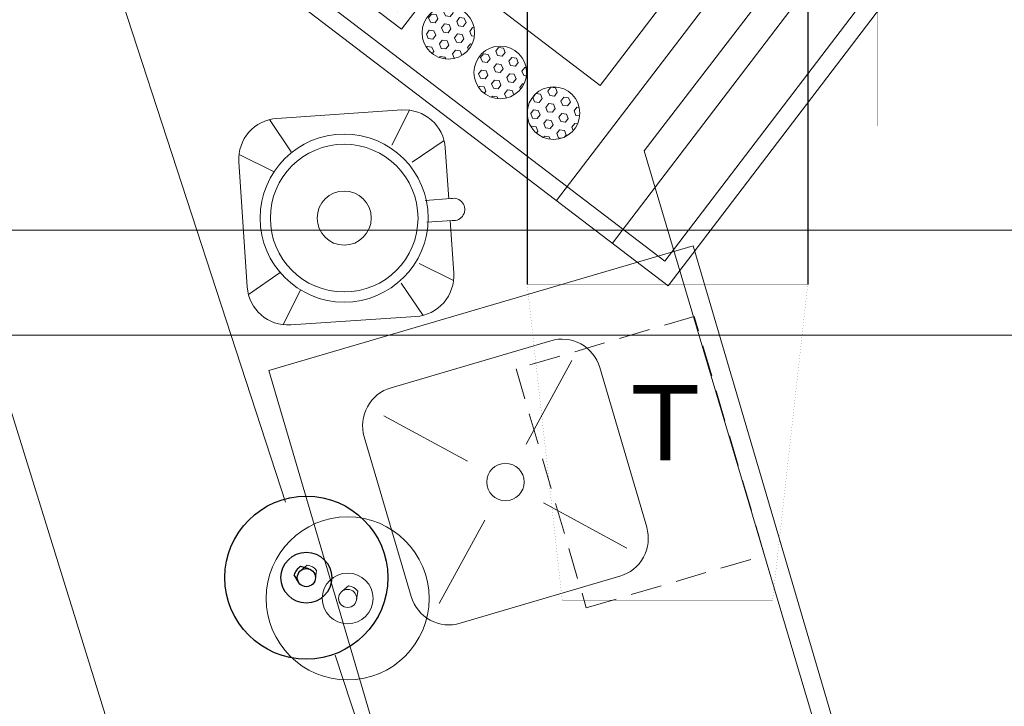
# Model space of a CAD drawing. Header units: millimetres. Extents: x 504675 to 860349, y -23215 to 63575.
# Tile 136 of 177: x 582866 to 584270, y 35757 to 36736. Entities that reach past the tile are written whole.
import ezdxf

# ---------------------------------------------------------------- set-up
doc = ezdxf.new("R2010")
doc.units = ezdxf.units.MM
doc.header["$LTSCALE"] = 10
doc.linetypes.add('HIDDEN', pattern=[9.525, 6.35, -3.175])
doc.linetypes.add('LEVEL-F-OVERALL LAYOUT$0$HIDDEN', pattern=[0.375, 0.25, -0.125])
doc.layers.get('0').update_dxf_attribs({"linetype": 'CONTINUOUS'})
doc.layers.add('A-ANNO-DIMS-30', color=8, linetype='CONTINUOUS')
doc.layers.add('LEVEL-F-OVERALL LAYOUT$0$DASH1L', color=8, linetype='LEVEL-F-OVERALL LAYOUT$0$HIDDEN')
for name, color, linetype, lineweight in [('ARCH', 8, 'CONTINUOUS', 0), ('Ceiling', 35, 'CONTINUOUS', 5), ('CKD Equipments', 8, 'CONTINUOUS', 0), ('CKD-Equipements', 8, 'CONTINUOUS', 0), ('DIM', 8, 'CONTINUOUS', 15), ('EQUIPMENT', 8, 'CONTINUOUS', 18), ('furniture', 8, 'CONTINUOUS', 5), ('HVAC-Kitchen Fresh Air Duct', 102, 'CONTINUOUS', 30), ('MEPTEK-SAD', 6, 'CONTINUOUS', 30), ('MEPTEK-TEXT', 7, 'CONTINUOUS', 30)]:
    doc.layers.add(name, color=color, linetype=linetype, lineweight=lineweight)
doc.styles.get("Standard").update_dxf_attribs({"font": 'verdana.ttf'})
pattern_1 = [(180, (-126944.069, -12401.577), (-1e-15, -11.691343), [6.75, -13.5]), (300, (-126944.069, -12401.577), (10.125, 5.8456715), [6.75, -13.5]), (240, (-126950.819, -12401.577), (10.125, -5.8456715), [6.75, -13.5])]

# ---------------------------------------------------------------- blocks, each defined once
blk = doc.blocks.new('A$C576a3272')
for p, q in [((-5, 11.9), (5.8, 16.8)), ((12, -4.7), (16.7, 6.2))]:
    blk.add_line(p, q)
for radius in [116.2, 36.2, 12.9]:
    blk.add_circle((0, 0), radius)
blk.add_arc((0, 0), 17.8, 20.3954, 70.9201)
blk = doc.blocks.new('A$Cdebd173a')
at = {"layer": 'EQUIPMENT'}
h = blk.add_hatch(dxfattribs=at)
h.set_pattern_fill('HEX', color=251, scale=54, angle=180)
h.set_pattern_definition(pattern_1)
edge = h.paths.add_edge_path()
edge.add_arc((96.5, 467.9), 37.5, 180, 540)
h = blk.add_hatch(dxfattribs=at)
h.set_pattern_fill('HEX', color=251, scale=54, angle=180)
h.set_pattern_definition(pattern_1)
edge = h.paths.add_edge_path()
edge.add_arc((1103.5, 467.9), 37.5, 0, 360, ccw=False)
h = blk.add_hatch(dxfattribs=at)
h.set_pattern_fill('HEX', color=251, scale=54, angle=180)
h.set_pattern_definition(pattern_1)
edge = h.paths.add_edge_path()
edge.add_arc((96.5, 374.7), 37.5, 180, 540)
h = blk.add_hatch(dxfattribs=at)
h.set_pattern_fill('HEX', color=251, scale=54, angle=180)
h.set_pattern_definition(pattern_1)
edge = h.paths.add_edge_path()
edge.add_arc((1103.5, 374.7), 37.5, 0, 360, ccw=False)
h = blk.add_hatch(dxfattribs=at)
h.set_pattern_fill('HEX', color=251, scale=54, angle=180)
h.set_pattern_definition(pattern_1)
edge = h.paths.add_edge_path()
edge.add_arc((96.5, 279.1), 37.5, 180, 540)
h = blk.add_hatch(dxfattribs=at)
h.set_pattern_fill('HEX', color=251, scale=54, angle=180)
h.set_pattern_definition(pattern_1)
edge = h.paths.add_edge_path()
edge.add_arc((1103.5, 279.1), 37.5, 0, 360, ccw=False)
for p, q in [((106.2, 604.1), (121.8, 619.8)), ((214.2, 604.1), (229.8, 619.8)), ((322.2, 604.1), (337.8, 619.8)), ((430.2, 604.1), (445.8, 619.8)), ((538.2, 604.1), (553.8, 619.8)), ((646.2, 604.1), (661.8, 619.8)), ((754.2, 604.1), (769.8, 619.8)), ((862.2, 604.1), (877.8, 619.8)), ((970.2, 604.1), (985.8, 619.8)), ((1078.2, 604.1), (1093.8, 619.8)), ((108.3, 602.3), (123.7, 617.7)), ((216.3, 602.3), (231.7, 617.7)), ((324.3, 602.3), (339.7, 617.7)), ((432.3, 602.3), (447.7, 617.7)), ((540.3, 602.3), (555.7, 617.7)), ((648.3, 602.3), (663.7, 617.7)), ((756.3, 602.3), (771.7, 617.7)), ((864.3, 602.3), (879.7, 617.7)), ((972.3, 602.3), (987.7, 617.7)), ((1080.3, 602.3), (1095.7, 617.7)), ((600, 499), (600, 250)), ((1200, 200), (0, 200)), ((1200, 100), (0, 100))]:
    blk.add_line(p, q, dxfattribs=at)
for points in [[(1200, 750), (0, 750), (0, 0), (1200, 0)], [(1175, 725), (25, 725), (25, 25), (1175, 25)], [(168, 700), (60, 700), (60, 524), (168, 524)], [(276, 700), (168, 700), (168, 524), (276, 524)], [(384, 700), (276, 700), (276, 524), (384, 524)], [(492, 700), (384, 700), (384, 524), (492, 524)], [(600, 700), (492, 700), (492, 524), (600, 524)], [(708, 700), (600, 700), (600, 524), (708, 524)], [(816, 700), (708, 700), (708, 524), (816, 524)], [(924, 700), (816, 700), (816, 524), (924, 524)], [(1032, 700), (924, 700), (924, 524), (1032, 524)], [(1140, 700), (1032, 700), (1032, 524), (1140, 524)], [(168, 499), (1032, 499), (1032, 250), (168, 250)]]:
    blk.add_lwpolyline(points, close=True, dxfattribs=at)
for points in [[(143, 685), (85, 685, 0.414214), (75, 675), (75, 549, 0.414214), (85, 539), (143, 539, 0.414214), (153, 549), (153, 675, 0.414214)], [(251, 685), (193, 685, 0.414214), (183, 675), (183, 549, 0.414214), (193, 539), (251, 539, 0.414214), (261, 549), (261, 675, 0.414214)], [(359, 685), (301, 685, 0.414214), (291, 675), (291, 549, 0.414214), (301, 539), (359, 539, 0.414214), (369, 549), (369, 675, 0.414214)], [(467, 685), (409, 685, 0.414214), (399, 675), (399, 549, 0.414214), (409, 539), (467, 539, 0.414214), (477, 549), (477, 675, 0.414214)], [(575, 685), (517, 685, 0.414214), (507, 675), (507, 549, 0.414214), (517, 539), (575, 539, 0.414214), (585, 549), (585, 675, 0.414214)], [(683, 685), (625, 685, 0.414214), (615, 675), (615, 549, 0.414214), (625, 539), (683, 539, 0.414214), (693, 549), (693, 675, 0.414214)], [(791, 685), (733, 685, 0.414214), (723, 675), (723, 549, 0.414214), (733, 539), (791, 539, 0.414214), (801, 549), (801, 675, 0.414214)], [(899, 685), (841, 685, 0.414214), (831, 675), (831, 549, 0.414214), (841, 539), (899, 539, 0.414214), (909, 549), (909, 675, 0.414214)], [(1007, 685), (949, 685, 0.414214), (939, 675), (939, 549, 0.414214), (949, 539), (1007, 539, 0.414214), (1017, 549), (1017, 675, 0.414214)], [(1115, 685), (1057, 685, 0.414214), (1047, 675), (1047, 549, 0.414214), (1057, 539), (1115, 539, 0.414214), (1125, 549), (1125, 675, 0.414214)]]:
    blk.add_lwpolyline(points, format="xyb", close=True, dxfattribs=at)
for centre, radius in [((114.5, 611.5), 11.1), ((222.5, 611.5), 11.1), ((330.5, 611.5), 11.1), ((438.5, 611.5), 11.1), ((546.5, 611.5), 11.1), ((654.5, 611.5), 11.1), ((762.5, 611.5), 11.1), ((870.5, 611.5), 11.1), ((978.5, 611.5), 11.1), ((1086.5, 611.5), 11.1), ((96.5, 467.9), 37.5), ((1103.5, 467.9), 37.5), ((96.5, 374.7), 37.5), ((1103.5, 374.7), 37.5), ((96.5, 279.1), 37.5), ((1103.5, 279.1), 37.5)]:
    blk.add_circle(centre, radius, dxfattribs=at)
blk = doc.blocks.new('G$C37D08B76')
at = {"layer": 'CKD-Equipements', "lineweight": 5, "ltscale": 25}
for p, q in [((48.7, 295, 1824.7), (76.5, 247, 1824.7)), ((59.3, 295.9, 1824.7), (238.1, 295.1, 1824.7)), ((248.6, 294, 1824.7), (220.3, 246.3, 1824.7)), ((1.9, 248.6, 1824.7), (49.1, 220.6, 1824.7)), ((295, 247.2, 1824.7), (247.5, 219.6, 1824.7)), ((0, 59.3, 1824.7), (0.9, 238.1, 1824.7)), ((295.9, 236.6, 1824.7), (295.6, 164, 1824.7)), ((261.9, 164.1, 1824.7), (298.6, 164, 1824.7)), ((261.8, 132.9, 1824.7), (298.4, 132.8, 1824.7)), ((295.4, 132.8, 1824.7), (295.1, 57.9, 1824.7)), ((0.9, 48.7, 1824.7), (48.4, 76.3, 1824.7)), ((294, 47.3, 1824.7), (246.8, 75.3, 1824.7)), ((47.3, 1.9, 1824.7), (75.6, 49.6, 1824.7)), ((247.2, 0.9, 1824.7), (219.4, 48.9, 1824.7)), ((236.6, 0, 1824.7), (57.9, 0.9, 1824.7))]:
    blk.add_line(p, q, dxfattribs=at)
for radius in [119.8, 105.3, 38.6]:
    blk.add_circle((144.9, 147.3, 1824.7), radius, dxfattribs=at)
for centre, radius, start, end in [((59, 237.8, 1824.7), 58.1, 89.7227, 179.7227), ((237.8, 236.9, 1824.7), 58.1, 359.7227, 89.7227), ((301.4, 148.4, 1824.7), 15.9, 259.2374, 100.2081), ((58.1, 59, 1824.7), 58.1, 179.7227, 269.7227), ((236.9, 58.1, 1824.7), 58.1, 269.7227, 359.7227)]:
    blk.add_arc(centre, radius, start, end, dxfattribs=at)
blk = doc.blocks.new('ARCH')
at = {"layer": 'LEVEL-F-OVERALL LAYOUT$0$DASH1L'}
h = blk.add_hatch(dxfattribs=at)
h.set_pattern_fill('ANGLE', color=8, scale=10, angle=352.0664)
h.set_pattern_definition([(352.0664444, (-404119.055, 373340.98), (9.6410197, 69.1814516), [50.8, -19.05]), (82.0664444, (-404119.055, 373340.98), (-69.1814516, 9.6410197), [50.8, -19.05])])
edge = h.paths.add_edge_path(flags=16)
edge.add_line((572074.7, 35847.1), (602196.9, 29528.2))
edge.add_line((602196.9, 29528.2), (599472.6, 39352))
edge.add_arc((597545.4, 38817.5), 2000, 15.4994, 89.9984)
edge.add_line((597545.4, 40817.5), (573256.1, 40817.5))
edge.add_arc((576210.3, 22394.2), 18658.7, 99.10996, 106.69033)
edge.add_line((570851.6, 40266.8), (572074.7, 35847.1))
h.paths.add_polyline_path([(583373.8, 40816), (583374.1, 40875), (586424.1, 40859.1), (586423.9, 40816)], flags=16)
h.paths.add_polyline_path([(600840.9, 34605.1), (600792.8, 34591.5), (599498, 39260.6), (599546.1, 39274.3)])
h.paths.add_polyline_path([(587210.4, 32671.8), (587195, 32598.4), (582693, 33542.8), (582708.4, 33616.2)])
edge = h.paths.add_edge_path()
edge.add_line((572071.7, 35387.9), (601863.3, 29138.4))
edge.add_arc((601986.5, 29725.6), 600, 258.1526, 375.4994)
edge.add_line((602564.7, 29886), (599906.3, 39472.3))
edge.add_arc((597545.4, 38817.5), 2450, 15.4994, 89.9984)
edge.add_line((597545.4, 41267.5), (573220.5, 41267.5))
edge.add_arc((576210.3, 22394.2), 19108.7, 99.00183, 106.23582)
edge.add_arc((571035.5, 40164.8), 600, 106.2358, 195.469)
edge.add_line((570457.2, 40004.7), (571616.6, 35815.1))
edge.add_arc((572194.9, 35975.1), 600, 195.469, 258.1526)
h.paths.add_polyline_path([(587210.4, 32671.8), (587195.4, 32600.5), (587195.4, 32600.5)])
at = {"layer": 'CKD Equipments'}
for p, q in [((583756.8, 36548.7), (584506.6, 37525)), ((584107.9, 35368.7), (583756.8, 36548.7))]:
    blk.add_line(p, q, dxfattribs=at)
at = {"layer": 'EQUIPMENT'}
for p, q in [((583588.6, 36130.8, 100), (583653.5, 36249.9, 100)), ((583504.8, 36106.2, 100), (583385.8, 36171.1, 100)), ((583613.2, 36047.1, 100), (583732.3, 35982.2, 100)), ((583529.5, 36022.4, 100), (583464.6, 35903.4, 100))]:
    blk.add_line(p, q, dxfattribs=at)
at = {"layer": 'EQUIPMENT', "ltscale": 50, "elevation": 100}
blk.add_lwpolyline([(584123.1, 35406.1), (583826.5, 36413.4), (583221.4, 36235.4), (583518, 35228.1)], close=True, dxfattribs=at)
at = {"layer": 'EQUIPMENT', "linetype": 'HIDDEN', "ltscale": 0.7, "elevation": 100.5}
blk.add_lwpolyline([(583828.3, 36312.6), (583574.1, 36237.8), (583674.3, 35897.2), (583928.5, 35972.1)], close=True, dxfattribs=at)
at = {"layer": 'EQUIPMENT', "elevation": 100}
blk.add_lwpolyline([(583693.4, 36239.9), (583760.4, 36012.2, -0.414214), (583722.3, 35942.3), (583494.6, 35875.2, -0.414214), (583424.7, 35913.3), (583357.6, 36141, -0.414214), (583395.8, 36211), (583623.5, 36278, -0.414214)], format="xyb", close=True, dxfattribs=at)
at = {"layer": 'EQUIPMENT'}
blk.add_circle((583559, 36076.6, 100), 26.7, dxfattribs=at)
at = {"layer": 'furniture'}
for p, q in [((583013, 36760.4), (583245.3, 36048)), ((583316.4, 35829.8), (583602, 34953.8))]:
    blk.add_line(p, q, dxfattribs=at)
blk.add_lwpolyline([(583488.9, 34662.5), (583458.6, 34678.8), (583458.6, 34679), (583290.3, 34770), (582750.6, 36510.4)], dxfattribs=at)
at = {"ltscale": 0.25, "rotation": 4.116983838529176}
blk.add_blockref('G$C37D08B76', (583195.1, 36295.5, -1825.2), dxfattribs=at)
at = {"layer": 'A-ANNO-DIMS-30', "ltscale": 0.25, "xscale": -1, "rotation": 52.65340873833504}
blk.add_blockref('A$Cdebd173a', (584518.9, 37310.4), dxfattribs=at)
blk = doc.blocks.new('hanging light')
at = {"color": 1}
for p, q in [((927726.7, 65427.3), (927715.3, 65430.6)), ((927712.2, 65408.4), (927706.1, 65418.6))]:
    blk.add_line(p, q, dxfattribs=at)
for radius in [116.2, 36.2, 12.9]:
    blk.add_circle((927723.4, 65414.8), radius, dxfattribs=at)
blk.add_arc((927723.4, 65414.8), 17.8, 117.1384, 167.6632, dxfattribs=at)

msp = doc.modelspace()

# ---------------------------------------------------------------- linework, layer by layer
at = {"layer": 'Ceiling', "color": 1, "ltscale": 0.25}
for p, q in [((571959.5, 36435.8), (600281.3, 36435.8)), ((572001, 36285.8), (600322.9, 36285.8))]:
    msp.add_line(p, q, dxfattribs=at)
at = {"layer": 'HVAC-Kitchen Fresh Air Duct', "ltscale": 0.25, "const_width": 0.1, "flags": 128}
for points in [[(575815, 40625.9), (575815, 36640, 0.414214), (576690, 35765), (586887.7, 35765)], [(576515, 40622.6), (576515, 36640, 0.414214), (576690, 36465), (586887.7, 36465)]]:
    msp.add_lwpolyline(points, format="xyb", dxfattribs=at)
at = {"layer": 'MEPTEK-SAD', "ltscale": 0.25}
for p, q in [((583590, 39106), (583590, 36358.2)), ((583990, 39006), (583990, 36358.2))]:
    msp.add_line(p, q, dxfattribs=at)
at = {"layer": 'MEPTEK-SAD', "ltscale": 0.25, "const_width": 0.1, "flags": 128}
for points in [[(583990, 37284), (584090, 37184), (584090, 36584)], [(584511, 36584), (583990, 36584)], [(583590, 36358.2), (583990, 36358.2)], [(583640, 35908.2), (583590, 36358.2)], [(583940, 35908.2), (583990, 36358.2)], [(583640, 34585.1), (583640, 35908.2)], [(583640, 35908.2), (583940, 35908.2)], [(583940, 34585.1), (583940, 35908.2)]]:
    msp.add_lwpolyline(points, dxfattribs=at)

# ---------------------------------------------------------------- block references
msp.add_blockref('hanging light', (-344448.3, -29474.5))
at = {"layer": 'ARCH'}
msp.add_blockref('ARCH', (0, 0), dxfattribs=at)
at = {"layer": 'DIM', "color": 1, "ltscale": 0.25, "rotation": 15.18516485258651}
for p in [(583275.1, 35940.3), (583334, 35910.7)]:
    msp.add_blockref('A$C576a3272', p, dxfattribs=at)

# ---------------------------------------------------------------- texts
at = {"layer": 'MEPTEK-TEXT', "insert": (583742, 36215), "char_height": 107.4, "attachment_point": 1}
msp.add_mtext_dynamic_manual_height_columns('T', width=1237.81, gutter_width=1, heights=[0], dxfattribs=at)

doc.saveas('drawing.dxf')
